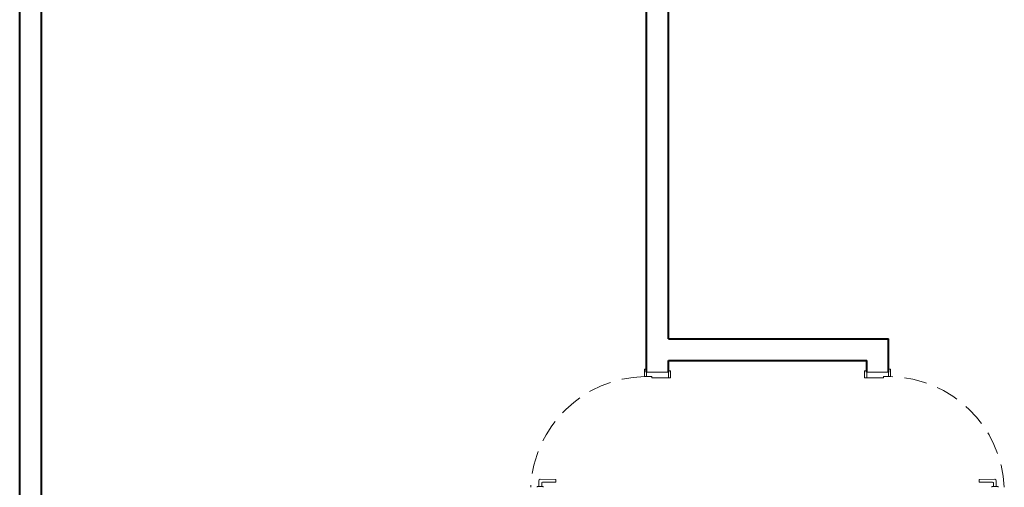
# Model space of a CAD drawing. Header units: millimetres. Extents: x 53 to 3943, y 29 to 3483.
# Tile 23 of 52: x 3867 to 3880, y 3431 to 3437. Entities that reach past the tile are written whole.
import ezdxf

# ---------------------------------------------------------------- set-up
doc = ezdxf.new("R2010")
doc.units = ezdxf.units.MM
doc.header["$MEASUREMENT"] = 0
doc.linetypes.add('HIDDEN2', pattern=[0.47625, 0.3175, -0.15875])
doc.layers.add('MB_ALVENARIA', color=7, linetype='Continuous', lineweight=40)
doc.layers.add('MB_ESQUADRIA', color=7, linetype='Continuous', lineweight=5)

msp = doc.modelspace()

# ---------------------------------------------------------------- linework, layer by layer
at = {"layer": 'MB_ALVENARIA'}
for p, q in [((3866.78, 3392.946), (3866.78, 3482.786)), ((3867.08, 3430.426), (3867.08, 3441.366))]:
    msp.add_line(p, q, dxfattribs=at)
for points in [[(3875.44, 3432.326), (3875.44, 3441.366)], [(3875.74, 3432.786), (3875.74, 3437.406)], [(3875.74, 3432.786), (3878.78, 3432.786)], [(3878.78, 3432.326), (3878.78, 3432.786)], [(3875.74, 3432.326), (3875.74, 3432.486)], [(3875.74, 3432.486), (3878.48, 3432.486)], [(3878.48, 3432.326), (3878.48, 3432.486)]]:
    msp.add_lwpolyline(points, dxfattribs=at)
at = {"layer": 'MB_ESQUADRIA'}
for p, q in [((3875.74, 3432.326), (3875.44, 3432.326)), ((3875.44, 3432.266), (3875.44, 3432.316)), ((3875.51, 3432.266), (3875.44, 3432.266)), ((3875.51, 3432.266), (3875.51, 3432.246)), ((3875.51, 3432.246), (3875.74, 3432.246)), ((3875.74, 3432.246), (3875.74, 3432.316)), ((3878.48, 3432.326), (3878.78, 3432.326)), ((3878.48, 3432.246), (3878.48, 3432.316)), ((3878.71, 3432.246), (3878.48, 3432.246)), ((3878.71, 3432.266), (3878.71, 3432.246)), ((3878.71, 3432.266), (3878.78, 3432.266)), ((3878.78, 3432.266), (3878.78, 3432.316)), ((3873.926, 3430.737), (3873.926, 3430.749)), ((3873.926, 3430.749), (3874.011, 3430.749)), ((3873.951, 3430.749), (3873.951, 3430.827)), ((3873.971, 3430.847), (3874.185, 3430.846)), ((3873.991, 3430.797), (3873.991, 3430.749)), ((3874.185, 3430.806), (3874.001, 3430.807)), ((3874.011, 3430.749), (3874.011, 3430.737)), ((3874.185, 3430.846), (3874.185, 3430.806)), ((3880.249, 3430.847), (3880.035, 3430.846)), ((3880.035, 3430.846), (3880.035, 3430.806)), ((3880.035, 3430.806), (3880.219, 3430.807)), ((3880.209, 3430.749), (3880.209, 3430.737)), ((3880.294, 3430.749), (3880.209, 3430.749)), ((3880.229, 3430.797), (3880.229, 3430.749)), ((3880.269, 3430.749), (3880.269, 3430.827)), ((3880.294, 3430.737), (3880.294, 3430.749))]:
    msp.add_line(p, q, dxfattribs=at)
for points in [[(3875.44, 3432.316), (3875.44, 3432.366), (3875.41, 3432.366), (3875.41, 3432.266), (3875.44, 3432.266), (3875.44, 3432.266)], [(3878.78, 3432.316), (3878.78, 3432.366), (3878.81, 3432.366), (3878.81, 3432.266), (3878.78, 3432.266), (3878.78, 3432.266)], [(3875.74, 3432.246), (3875.77, 3432.246), (3875.77, 3432.346), (3875.74, 3432.346), (3875.74, 3432.316)], [(3878.48, 3432.246), (3878.45, 3432.246), (3878.45, 3432.346), (3878.48, 3432.346), (3878.48, 3432.316)]]:
    msp.add_lwpolyline(points, dxfattribs=at)
at = {"layer": 'MB_ESQUADRIA', "linetype": 'HIDDEN2'}
for centre, start, end in [((3875.442, 3430.662), 91.1406, 177.3493), ((3878.778, 3430.662), 2.6507, 88.8594)]:
    msp.add_arc(centre, 1.604, start, end, dxfattribs=at)
at = {"layer": 'MB_ESQUADRIA'}
for centre, radius, start, end in [((3873.971, 3430.827), 0.02, 89.9711, 179.9711), ((3874.001, 3430.797), 0.01, 89.9711, 179.9711), ((3880.219, 3430.797), 0.01, 0.0289, 90.0289), ((3880.249, 3430.827), 0.02, 0.0289, 90.0289)]:
    msp.add_arc(centre, radius, start, end, dxfattribs=at)

doc.saveas('drawing.dxf')
